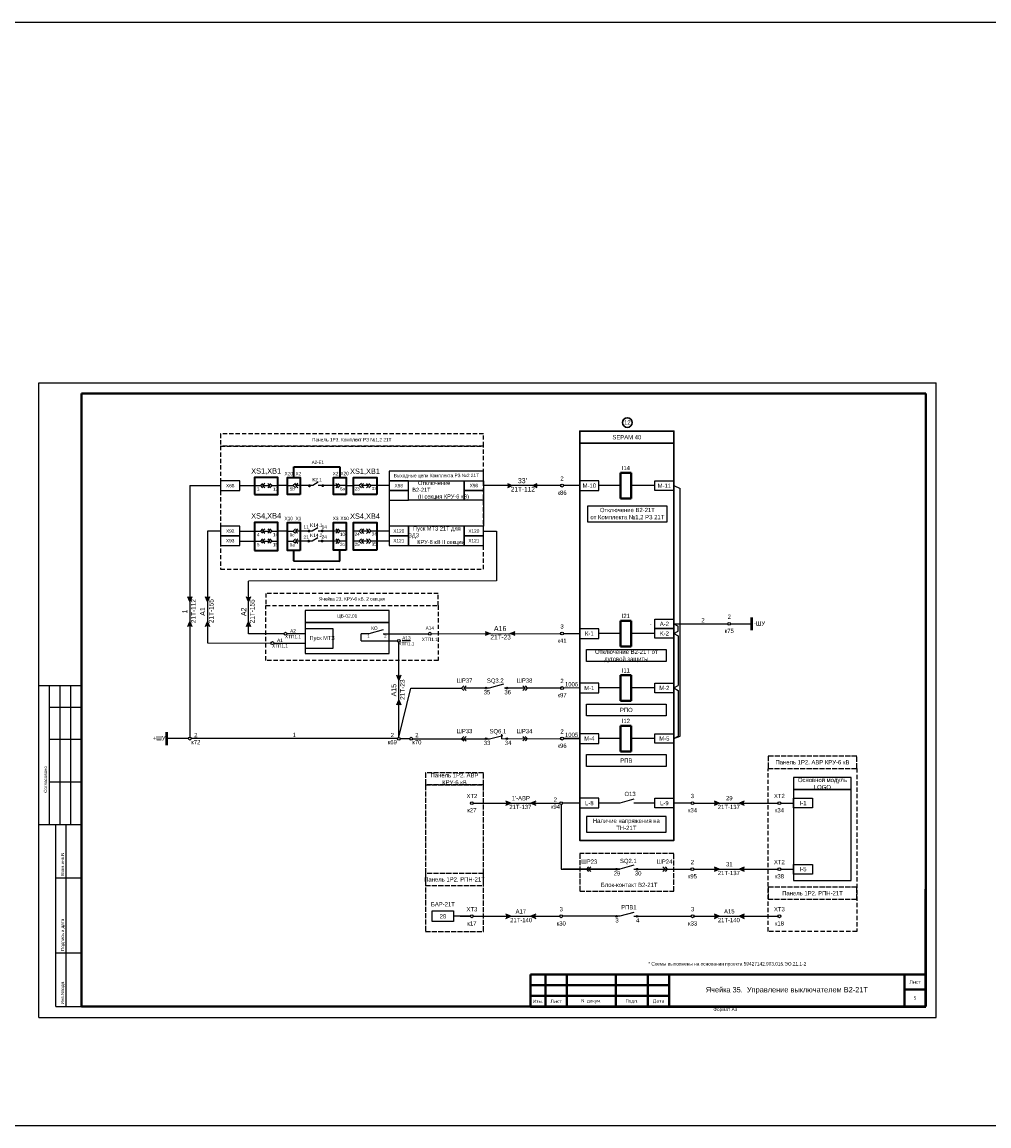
# Model space of a CAD drawing. Header units: millimetres. Extents: x 4897 to 12009, y -3017 to 2708.
# Tile 25 of 86: x 6823 to 7275, y -712 to -195. Entities that reach past the tile are written whole.
import ezdxf
from ezdxf.enums import TextEntityAlignment as Align

# ---------------------------------------------------------------- set-up
doc = ezdxf.new("R2010")
doc.units = ezdxf.units.MM
doc.linetypes.add('ACAD_ISO02W100', pattern=[15, 12, -3])
doc.linetypes.add('JIS_02_2.0', pattern=[3, 2, -1])
doc.layers.add('основная 0.5', color=7, linetype='Continuous', lineweight=50)
doc.styles.add('SIMPLEX', font='txt', dxfattribs={"height": 5})

msp = doc.modelspace()

# ---------------------------------------------------------------- hatches: boundary and pattern name
for points in [[(6957.93, -411.97, 1), (6956.53, -411.98, 1)], [(6964.14, -411.9, 1), (6962.75, -411.9, 1)], [(6957.7, -433.16, 1), (6956.3, -433.16, 1)], [(6963.91, -433.1, 1), (6962.52, -433.1, 1)], [(6957.57, -437.86, 1), (6956.18, -437.86, 1)], [(6963.81, -437.83, 1), (6962.42, -437.83, 1)]]:
    msp.add_hatch(color=256).paths.add_polyline_path(points)
h = msp.add_hatch(color=256)
h.dxf.hatch_style = 1
h.paths.add_polyline_path([(7049.92, -412.85), (7052.14, -411.9), (7049.92, -410.95)])
h = msp.add_hatch(color=256)
h.dxf.hatch_style = 1
h.paths.add_polyline_path([(7063.84, -410.95), (7061.62, -411.9), (7063.84, -412.85)])
h = msp.add_hatch(color=256)
h.dxf.hatch_style = 1
h.paths.add_polyline_path([(6900.27, -463.88), (6901.21, -466.1), (6902.16, -463.88)])
h = msp.add_hatch(color=256)
h.dxf.hatch_style = 1
h.paths.add_polyline_path([(6908.6, -463.88), (6909.54, -466.1), (6910.49, -463.88)])
h = msp.add_hatch(color=256)
h.dxf.hatch_style = 1
h.paths.add_polyline_path([(6927.79, -463.98), (6928.74, -466.2), (6929.69, -463.98)])
h = msp.add_hatch(color=256)
h.dxf.hatch_style = 1
h.paths.add_polyline_path([(6902.16, -477.8), (6901.21, -475.58), (6900.27, -477.8)])
h = msp.add_hatch(color=256)
h.dxf.hatch_style = 1
h.paths.add_polyline_path([(6910.49, -477.8), (6909.54, -475.58), (6908.6, -477.8)])
h = msp.add_hatch(color=256)
h.dxf.hatch_style = 1
h.paths.add_polyline_path([(6929.69, -477.9), (6928.74, -475.68), (6927.79, -477.9)])
h = msp.add_hatch(color=256)
h.dxf.hatch_style = 1
h.paths.add_polyline_path([(7039.51, -482.08), (7041.73, -481.13), (7039.51, -480.18)])
h = msp.add_hatch(color=256)
h.dxf.hatch_style = 1
h.paths.add_polyline_path([(7053.42, -480.18), (7051.2, -481.13), (7053.42, -482.08)])
h = msp.add_hatch(color=256)
h.dxf.hatch_style = 1
h.paths.add_polyline_path([(6998.08, -500.67), (6999.02, -502.89), (6999.97, -500.67)])
h = msp.add_hatch(color=7)
h.dxf.hatch_style = 1
h.paths.add_polyline_path([(7040.26, -506.68, 1), (7039.46, -506.68, 1)])
h = msp.add_hatch(color=7)
h.dxf.hatch_style = 1
h.paths.add_polyline_path([(7049.21, -506.68, -1), (7050, -506.68, -1)])
h = msp.add_hatch(color=256)
h.dxf.hatch_style = 1
h.paths.add_polyline_path([(6999.97, -514.58), (6999.02, -512.36), (6998.08, -514.58)])
h = msp.add_hatch(color=7)
h.dxf.hatch_style = 1
h.paths.add_polyline_path([(7040.29, -530.36, 1), (7039.5, -530.36, 1)])
h = msp.add_hatch(color=7)
h.dxf.hatch_style = 1
h.paths.add_polyline_path([(7049.24, -530.36, -1), (7050.04, -530.36, -1)])
h = msp.add_hatch(color=256)
h.dxf.hatch_style = 1
h.paths.add_polyline_path([(7049.19, -559.58), (7051.41, -560.52), (7049.19, -561.47)])
h = msp.add_hatch(color=256)
h.dxf.hatch_style = 1
h.paths.add_polyline_path([(7063.11, -561.47), (7060.89, -560.52), (7063.11, -559.58)])
h = msp.add_hatch(color=256)
h.dxf.hatch_style = 1
h.paths.add_polyline_path([(7146.76, -559.58), (7148.98, -560.52), (7146.76, -561.47)])
h = msp.add_hatch(color=256)
h.dxf.hatch_style = 1
h.paths.add_polyline_path([(7160.67, -561.47), (7158.45, -560.52), (7160.67, -559.58)])
h = msp.add_hatch(color=7)
h.dxf.hatch_style = 1
h.paths.add_polyline_path([(7101.29, -591.44, 1), (7100.5, -591.44, 1)])
h = msp.add_hatch(color=7)
h.dxf.hatch_style = 1
h.paths.add_polyline_path([(7110.24, -591.44, -1), (7111.04, -591.44, -1)])
h = msp.add_hatch(color=256)
h.dxf.hatch_style = 1
h.paths.add_polyline_path([(7146.77, -590.49), (7148.99, -591.44), (7146.77, -592.39)])
h = msp.add_hatch(color=256)
h.dxf.hatch_style = 1
h.paths.add_polyline_path([(7160.68, -592.39), (7158.46, -591.44), (7160.68, -590.49)])
h = msp.add_hatch(color=256)
h.dxf.hatch_style = 1
h.paths.add_polyline_path([(7049.19, -612.55), (7051.41, -613.5), (7049.19, -614.45)])
h = msp.add_hatch(color=256)
h.dxf.hatch_style = 1
h.paths.add_polyline_path([(7063.11, -614.45), (7060.89, -613.5), (7063.11, -612.55)])
h = msp.add_hatch(color=7)
h.dxf.hatch_style = 1
h.paths.add_polyline_path([(7101.29, -613.5, 1), (7100.5, -613.5, 1)])
h = msp.add_hatch(color=7)
h.dxf.hatch_style = 1
h.paths.add_polyline_path([(7110.24, -613.5, -1), (7111.04, -613.5, -1)])
h = msp.add_hatch(color=256)
h.dxf.hatch_style = 1
h.paths.add_polyline_path([(7146.77, -612.55), (7148.99, -613.5), (7146.77, -614.45)])
h = msp.add_hatch(color=256)
h.dxf.hatch_style = 1
h.paths.add_polyline_path([(7160.68, -614.45), (7158.46, -613.5), (7160.68, -612.55)])

# ---------------------------------------------------------------- linework, layer by layer
for p, q in [((6830.56, -660.79), (6830.56, -363.74)), ((6830.56, -363.74), (7250.57, -363.74)), ((6830.56, -660.79), (6830.56, -363.74)), ((7250.57, -660.79), (7250.57, -363.74)), ((7250.57, -660.79), (7250.57, -363.74)), ((6901.21, -411.9), (6901.21, -529.66)), ((6901.21, -411.9), (6915.63, -411.9)), ((6924.63, -411.9), (6931.45, -411.9)), ((6931.45, -411.9), (6934.26, -411.9)), ((6931.45, -411.9), (6934.26, -411.9)), ((6935.29, -411.9), (6938.73, -411.9)), ((6939.76, -411.9), (6942.47, -411.9)), ((6946.89, -411.9), (6942.47, -411.9)), ((6946.87, -411.9), (6949.65, -411.9)), ((6958.76, -411.9), (6950.68, -411.9)), ((6961.34, -410.34), (6958.76, -411.9)), ((6970.54, -411.9), (6961.34, -411.9)), ((6974.32, -411.91), (6971.57, -411.9)), ((6974.32, -411.91), (6977.77, -411.9)), ((6980.53, -411.9), (6977.77, -411.9)), ((6985, -411.9), (6981.56, -411.9)), ((6994.54, -411.9), (6986.03, -411.9)), ((7074.76, -411.9), (7038.67, -411.9)), ((7049.92, -410.95), (7052.14, -411.9)), ((7052.14, -411.9), (7049.92, -412.85)), ((7061.62, -411.9), (7063.84, -410.95)), ((7063.84, -412.85), (7061.62, -411.9)), ((7083.71, -411.9), (7076.09, -411.9)), ((7102.8, -411.87), (7092.71, -411.9)), ((7118.83, -411.87), (7107.8, -411.87)), ((7127.83, -411.9), (7130.76, -413.29)), ((7130.76, -529.12), (7130.76, -413.29)), ((6994.54, -418.65), (6994.54, -430.92)), ((7038.67, -418.65), (7038.67, -430.92)), ((6909.54, -433.17), (6909.54, -456.69)), ((6915.63, -433.17), (6909.54, -433.17)), ((6924.63, -433.17), (6931.45, -433.17)), ((6931.45, -433.17), (6934.26, -433.17)), ((6931.45, -433.17), (6934.26, -433.17)), ((6935.29, -433.17), (6938.73, -433.17)), ((6939.76, -433.17), (6942.47, -433.17)), ((6946.87, -433.17), (6942.47, -433.17)), ((6946.84, -433.17), (6949.62, -433.17)), ((6958.53, -433.17), (6950.65, -433.17)), ((6961.12, -431.62), (6958.53, -433.17)), ((6970.54, -433.17), (6961.34, -433.17)), ((6974.44, -433.18), (6971.57, -433.17)), ((6980.53, -433.17), (6977.77, -433.17)), ((6985, -433.17), (6981.56, -433.17)), ((6994.54, -433.17), (6986.03, -433.17)), ((7038.67, -433.17), (7044.75, -433.17)), ((7044.75, -433.17), (7044.75, -456.53)), ((6924.63, -437.86), (6931.45, -437.86)), ((6931.45, -437.86), (6934.26, -437.86)), ((6931.45, -437.86), (6934.26, -437.86)), ((6935.29, -437.86), (6938.73, -437.86)), ((6939.76, -437.86), (6942.47, -437.86)), ((6946.87, -437.86), (6949.65, -437.86)), ((6958.53, -437.86), (6950.68, -437.86)), ((6961.12, -436.31), (6958.53, -437.86)), ((6970.54, -437.86), (6961.34, -437.86)), ((6974.44, -437.87), (6971.57, -437.86)), ((6980.53, -437.88), (6977.77, -437.88)), ((6985, -437.88), (6981.56, -437.88)), ((6994.54, -437.88), (6986.03, -437.88)), ((6909.54, -456.69), (6909.54, -485.49)), ((7044.75, -456.53), (6928.74, -456.63)), ((6928.74, -481.23), (6928.74, -456.63)), ((6901.21, -466.1), (6900.27, -463.88)), ((6902.16, -463.88), (6901.21, -466.1)), ((6909.54, -466.1), (6908.6, -463.88)), ((6910.49, -463.88), (6909.54, -466.1)), ((6928.74, -466.2), (6927.79, -463.98)), ((6929.69, -463.98), (6928.74, -466.2)), ((6900.27, -477.8), (6901.21, -475.58)), ((6901.21, -475.58), (6902.16, -477.8)), ((6908.6, -477.8), (6909.54, -475.58)), ((6909.54, -475.58), (6910.49, -477.8)), ((6927.79, -477.9), (6928.74, -475.68)), ((6928.74, -475.68), (6929.69, -477.9)), ((6991.65, -479.37), (6984.98, -481.23)), ((7039.51, -480.18), (7041.73, -481.13)), ((7051.2, -481.13), (7053.42, -480.18)), ((7127.83, -476.6), (7129.8, -477.74)), ((7127.83, -481.1), (7129.8, -479.96)), ((7129.8, -479.96), (7129.8, -477.74)), ((6909.54, -485.49), (6939.19, -485.59)), ((6945.3, -481.23), (6928.74, -481.23)), ((6940.51, -485.62), (6955.22, -485.69)), ((6955.22, -481.23), (6946.63, -481.23)), ((6984.98, -481.23), (6981.44, -481.23)), ((6981.44, -484.53), (6981.44, -481.23)), ((6981.44, -484.53), (6998.36, -484.53)), ((6991.65, -481.23), (7012.89, -481.23)), ((7014.22, -481.23), (7074.76, -481.13)), ((7041.73, -481.13), (7039.51, -482.08)), ((7053.42, -482.08), (7051.2, -481.13)), ((7076.09, -481.13), (7083.71, -481.13)), ((7102.8, -481.1), (7092.71, -481.13)), ((7118.83, -481.1), (7107.8, -481.1)), ((7127.83, -481.1), (7129.8, -482.24)), ((7129.8, -482.24), (7129.8, -505.45)), ((6999.02, -502.89), (6998.08, -500.67)), ((6999.97, -500.67), (6999.02, -502.89)), ((6850.56, -505.55), (6830.56, -505.55)), ((6835.56, -570.55), (6835.56, -505.55)), ((6840.56, -570.55), (6840.56, -505.55)), ((6845.56, -570.55), (6845.56, -505.55)), ((7127.83, -506.59), (7129.8, -505.45)), ((7102.8, -506.59), (7092.71, -506.62)), ((7118.83, -506.59), (7107.8, -506.59)), ((7127.83, -506.59), (7129.8, -507.73)), ((7129.8, -507.73), (7129.8, -529.12)), ((6835.56, -515.55), (6850.56, -515.55)), ((6998.08, -514.58), (6999.02, -512.36)), ((6999.02, -512.36), (6999.97, -514.58)), ((6835.56, -530.55), (6850.56, -530.55)), ((6900.55, -530.32), (6890.46, -530.32)), ((7102.8, -530.26), (7092.71, -530.29)), ((7118.83, -530.26), (7107.8, -530.26)), ((7127.83, -530.26), (7129.8, -529.12)), ((7127.83, -530.26), (7130.76, -529.12)), ((6835.56, -550.55), (6850.56, -550.55)), ((7051.41, -560.52), (7049.19, -559.58)), ((7049.19, -561.47), (7051.41, -560.52)), ((7063.11, -559.58), (7060.89, -560.52)), ((7060.89, -560.52), (7063.11, -561.47)), ((7075.06, -561.19), (7075.06, -591.44)), ((7083.71, -560.52), (7075.72, -560.52)), ((7102.44, -560.52), (7092.71, -560.52)), ((7109.11, -558.66), (7102.44, -560.52)), ((7118.83, -560.52), (7109.11, -560.52)), ((7148.98, -560.52), (7146.76, -559.58)), ((7146.76, -561.47), (7148.98, -560.52)), ((7160.67, -559.58), (7158.45, -560.52)), ((7158.45, -560.52), (7160.67, -561.47)), ((6830.56, -570.55), (6850.56, -570.55)), ((6838.56, -655.74), (6838.56, -570.55)), ((6843.43, -655.74), (6843.43, -570.55)), ((7148.99, -591.44), (7146.77, -590.49)), ((7146.77, -592.39), (7148.99, -591.44)), ((7160.68, -590.49), (7158.46, -591.44)), ((7158.46, -591.44), (7160.68, -592.39)), ((6838.56, -595.55), (6850.56, -595.55)), ((7032.59, -613.5), (7024.68, -613.5)), ((7027.75, -613.5), (7032.59, -613.5)), ((7051.41, -613.5), (7049.19, -612.55)), ((7049.19, -614.45), (7051.41, -613.5)), ((7063.11, -612.55), (7060.89, -613.5)), ((7060.89, -613.5), (7063.11, -614.45)), ((7148.99, -613.5), (7146.77, -612.55)), ((7146.77, -614.45), (7148.99, -613.5)), ((7160.68, -612.55), (7158.46, -613.5)), ((7158.46, -613.5), (7160.68, -614.45)), ((6838.56, -630.55), (6850.56, -630.55)), ((6838.56, -655.74), (6850.56, -655.74)), ((6830.56, -660.79), (7250.57, -660.79))]:
    msp.add_line(p, q)
at = {"lineweight": 40}
for p, q in [((6850.56, -368.74), (7245.65, -368.74)), ((7245.65, -368.74), (7245.65, -655.74)), ((7107.8, -405.9), (7102.8, -405.9)), ((7102.8, -405.9), (7102.8, -417.9)), ((7107.8, -417.9), (7107.8, -405.9)), ((7107.8, -417.9), (7102.8, -417.9)), ((7107.8, -475.13), (7102.8, -475.13)), ((7102.8, -475.13), (7102.8, -487.13)), ((7107.8, -487.13), (7107.8, -475.13)), ((7107.8, -487.13), (7102.8, -487.13)), ((7107.8, -500.62), (7102.8, -500.62)), ((7102.8, -500.62), (7102.8, -512.62)), ((7107.8, -512.62), (7107.8, -500.62)), ((7107.8, -512.62), (7102.8, -512.62)), ((7107.8, -524.29), (7102.8, -524.29)), ((7102.8, -524.29), (7102.8, -536.29)), ((7107.8, -536.29), (7107.8, -524.29)), ((7107.8, -536.29), (7102.8, -536.29)), ((7060.65, -640.74), (7125.65, -640.74)), ((7060.65, -645.74), (7125.65, -645.74)), ((7235.65, -640.74), (7235.65, -655.74)), ((7060.65, -650.74), (7125.65, -650.74)), ((7235.65, -647.74), (7245.65, -647.74)), ((6850.56, -655.74), (7245.65, -655.74))]:
    msp.add_line(p, q, dxfattribs=at)
at = {"linetype": 'Continuous', "lineweight": 40}
msp.add_line((6850.56, -368.74), (6850.56, -655.74), dxfattribs=at)
at = {"lineweight": 35}
for p, q in [((6949.86, -403.09), (6971.48, -403.04)), ((6949.87, -408.09), (6949.86, -403.09)), ((6971.48, -403.04), (6971.49, -408.04)), ((6949.82, -442.21), (6949.81, -447.13)), ((6971.43, -447.18), (6971.44, -442.18)), ((6949.81, -447.13), (6971.43, -447.18))]:
    msp.add_line(p, q, dxfattribs=at)
at = {"color": 5, "lineweight": 50}
msp.add_line((7164.29, -479.6), (7164.29, -473.6), dxfattribs=at)
at = {"color": 7}
for p, q in [((7127.83, -476.6), (7153.01, -476.6)), ((7154.34, -476.6), (7164.29, -476.6)), ((6999.02, -529.76), (6999.02, -485.2)), ((7048.07, -504.82), (7041.4, -506.68)), ((6999.02, -529.66), (7004.71, -506.68)), ((7004.71, -506.68), (7028.44, -506.68)), ((7041.4, -506.68), (7029.47, -506.68)), ((7058.13, -506.69), (7048.44, -506.7)), ((7074.76, -506.66), (7059.17, -506.68)), ((7083.71, -506.62), (7076.09, -506.63)), ((6998.37, -530.32), (6901.88, -530.32)), ((6999.68, -530.34), (7004.17, -530.34)), ((7005.5, -530.41), (7041.43, -530.36)), ((7041.43, -530.36), (7047.75, -528.85)), ((7047.19, -530.37), (7047.19, -528.27)), ((7047.19, -530.36), (7074.76, -530.31)), ((7083.71, -530.29), (7076.09, -530.3)), ((7076.09, -530.31), (7083.71, -530.29)), ((7033.92, -560.52), (7074.4, -560.52)), ((7135.82, -560.52), (7127.83, -560.52)), ((7137.14, -560.52), (7176.5, -560.52)), ((7177.83, -560.52), (7183.73, -560.52)), ((7075.06, -591.44), (7102.43, -591.44)), ((7102.43, -591.44), (7075.83, -591.44)), ((7109.1, -589.58), (7102.43, -591.44)), ((7109.1, -591.44), (7135.76, -591.44)), ((7137.09, -591.44), (7176.5, -591.44)), ((7177.83, -591.44), (7183.73, -591.44)), ((7033.92, -613.5), (7074.4, -613.5)), ((7102.43, -613.5), (7075.72, -613.5)), ((7109.1, -611.64), (7102.43, -613.5)), ((7109.1, -613.5), (7135.88, -613.5)), ((7137.21, -613.5), (7176.5, -613.5))]:
    msp.add_line(p, q, dxfattribs=at)
at = {"linetype": 'Continuous'}
for p, q in [((6850.56, -514.73), (6850.56, -534.73)), ((6850.56, -554.73), (6850.56, -574.73))]:
    msp.add_line(p, q, dxfattribs=at)
at = {"color": 1, "lineweight": 50}
msp.add_line((6890.46, -533.32), (6890.46, -527.32), dxfattribs=at)
at = {"color": 9, "true_color": 0xd19cc7}
msp.add_lwpolyline([(5136.09, -194.91), (9658.66, -194.91), (9658.66, -711.61), (5136.09, -711.61)], close=True, dxfattribs=at)
at = {"lineweight": 30}
msp.add_lwpolyline([(7083.71, -386.4), (7083.71, -386.4), (7127.83, -386.4), (7127.83, -392.09), (7083.71, -392.09), (7083.71, -386.4)], dxfattribs=at)
at = {"color": 32, "linetype": 'JIS_02_2.0', "true_color": 0xcd6928}
for points in [[(7038.67, -387.69), (7038.67, -387.69), (6915.63, -387.69), (6915.63, -393.37), (7038.67, -393.37), (7038.67, -387.69)], [(7017.43, -462.32), (7017.43, -462.32), (6936.87, -462.32), (6936.87, -468), (7017.43, -468), (7017.43, -462.32)]]:
    msp.add_lwpolyline(points, dxfattribs=at)
at = {"lineweight": 30}
msp.add_lwpolyline([(7083.71, -392.09), (7127.83, -392.09), (7127.83, -577.98), (7083.71, -577.98)], close=True, dxfattribs=at)
at = {"color": 32, "linetype": 'JIS_02_2.0', "true_color": 0xcd6928}
for points in [[(7038.67, -393.37), (6915.63, -393.37), (6915.63, -451.01), (7038.67, -451.01)], [(6936.87, -468), (7017.43, -468), (7017.43, -493.69), (6936.87, -493.69)], [(7171.88, -544.23), (7213.37, -544.23), (7213.37, -620.54), (7171.88, -620.54)]]:
    msp.add_lwpolyline(points, close=True, dxfattribs=at)
at = {"lineweight": 35}
for points in [[(6931.45, -416.07), (6942.47, -416.07), (6942.47, -408.09), (6931.45, -408.12)], [(6952.88, -416.05), (6946.87, -416.05), (6946.87, -408.09), (6952.88, -408.09)], [(6974.45, -416.05), (6968.43, -416.05), (6968.41, -408.09), (6974.42, -408.09)], [(6988.8, -416.05), (6977.79, -416.05), (6977.76, -408.09), (6988.78, -408.09)], [(6931.45, -442.21), (6942.47, -442.21), (6942.47, -429.09), (6931.45, -429.11)], [(6952.88, -442.21), (6946.87, -442.21), (6946.87, -429.1), (6952.88, -429.1)], [(6974.45, -442.18), (6968.43, -442.18), (6968.41, -429.1), (6974.42, -429.1)], [(6988.8, -442.18), (6977.79, -442.18), (6977.76, -429.1), (6988.78, -429.1)]]:
    msp.add_lwpolyline(points, close=True, dxfattribs=at)
for points in [[(6994.55, -409.63), (7038.69, -409.65), (7038.68, -405.13), (6994.54, -405.13)], [(6915.63, -414.15), (6924.63, -414.15), (6924.63, -409.65), (6915.63, -409.65)], [(6994.54, -414.15), (7003.54, -414.15), (7003.54, -409.65), (6994.54, -409.65)], [(7003.54, -409.64), (7029.69, -409.64), (7029.67, -418.65), (7003.54, -418.65)], [(7038.68, -414.15), (7029.68, -414.15), (7029.69, -409.64), (7038.69, -409.65)], [(6994.54, -418.65), (7003.54, -418.65), (7003.54, -414.15), (6994.54, -414.15)], [(7038.67, -418.65), (7029.67, -418.65), (7029.68, -414.15), (7038.68, -414.15)], [(7087.4, -428.87), (7124.62, -428.87), (7124.62, -421.45), (7087.4, -421.45)], [(6915.63, -435.42), (6924.63, -435.42), (6924.63, -430.92), (6915.63, -430.92)], [(6994.54, -435.42), (7003.54, -435.42), (7003.54, -430.92), (6994.54, -430.92)], [(7003.54, -439.92), (7029.67, -439.92), (7029.67, -430.92), (7003.54, -430.92)], [(7029.67, -435.42), (7038.67, -435.42), (7038.67, -430.92), (7029.67, -430.92)], [(6915.63, -439.92), (6924.63, -439.92), (6924.63, -435.42), (6915.63, -435.42)], [(6994.54, -439.92), (7003.54, -439.92), (7003.54, -435.42), (6994.54, -435.42)], [(7029.67, -439.92), (7038.67, -439.92), (7038.67, -435.42), (7029.67, -435.42)], [(6955.22, -490.54), (6994.59, -490.54), (6994.59, -475.95), (6955.22, -475.95)], [(6955.22, -487.98), (6968.28, -487.98), (6968.28, -478.98), (6955.22, -478.98)], [(7124.14, -494.17), (7086.92, -494.17), (7086.92, -488.67), (7124.14, -488.67)], [(7124.14, -519.66), (7086.92, -519.66), (7086.92, -514.15), (7124.14, -514.15)], [(7127.83, -532.51), (7118.83, -532.51), (7118.83, -528.01), (7127.83, -528.01)], [(7124.14, -543.33), (7086.92, -543.33), (7086.92, -537.83), (7124.14, -537.83)], [(7127.83, -562.77), (7118.83, -562.77), (7118.83, -558.27), (7127.83, -558.27)], [(7192.73, -562.77), (7183.73, -562.77), (7183.73, -558.27), (7192.73, -558.27)], [(7086.92, -574.16), (7124.14, -574.16), (7124.14, -566.75), (7086.92, -566.75)], [(7192.73, -593.69), (7183.73, -593.69), (7183.73, -589.19), (7192.73, -589.19)], [(7024.68, -616), (7014.68, -616), (7014.68, -611), (7024.68, -611)]]:
    msp.add_lwpolyline(points, close=True)
for points in [[(6935.29, -410.86), (6934.26, -411.9), (6935.29, -412.93)], [(6936.32, -410.86), (6935.29, -411.9), (6936.32, -412.93)], [(6937.7, -410.87), (6938.73, -411.9), (6937.7, -412.93)], [(6938.73, -410.87), (6939.76, -411.9), (6938.73, -412.93)], [(6950.68, -410.86), (6949.65, -411.9), (6950.68, -412.93)], [(6951.71, -410.86), (6950.68, -411.9), (6951.71, -412.93)], [(6969.5, -410.88), (6970.54, -411.9), (6969.51, -412.95)], [(6970.53, -410.88), (6971.57, -411.9), (6970.54, -412.95)], [(6981.56, -410.9), (6980.53, -411.9), (6981.56, -412.96)], [(6982.59, -410.89), (6981.56, -411.9), (6982.59, -412.96)], [(6983.97, -410.89), (6985, -411.9), (6983.97, -412.96)], [(6985, -410.89), (6986.03, -411.9), (6985, -412.95)], [(6935.29, -432.14), (6934.26, -433.17), (6935.29, -434.2)], [(6936.32, -432.14), (6935.29, -433.17), (6936.32, -434.2)], [(6937.7, -432.14), (6938.73, -433.17), (6937.7, -434.2)], [(6938.73, -432.14), (6939.76, -433.17), (6938.73, -434.2)], [(6950.65, -432.14), (6949.62, -433.17), (6950.66, -434.2)], [(6951.68, -432.13), (6950.65, -433.17), (6951.69, -434.2)], [(6969.5, -432.15), (6970.54, -433.17), (6969.51, -434.22)], [(6970.53, -432.15), (6971.57, -433.17), (6970.54, -434.22)], [(6981.56, -432.17), (6980.53, -433.17), (6981.56, -434.23)], [(6982.59, -432.16), (6981.56, -433.17), (6982.59, -434.23)], [(6983.97, -432.16), (6985, -433.17), (6983.97, -434.23)], [(6985, -432.16), (6986.03, -433.17), (6985, -434.22)], [(6935.29, -436.83), (6934.26, -437.86), (6935.29, -438.89)], [(6936.32, -436.83), (6935.29, -437.86), (6936.32, -438.89)], [(6937.7, -436.83), (6938.73, -437.86), (6937.7, -438.9)], [(6938.73, -436.83), (6939.76, -437.86), (6938.73, -438.9)], [(6950.68, -436.83), (6949.65, -437.86), (6950.68, -438.89)], [(6951.71, -436.83), (6950.68, -437.86), (6951.71, -438.89)], [(6969.5, -436.85), (6970.54, -437.86), (6969.51, -438.91)], [(6970.53, -436.85), (6971.57, -437.86), (6970.54, -438.91)], [(6981.56, -436.88), (6980.53, -437.88), (6981.56, -438.94)], [(6982.59, -436.88), (6981.56, -437.88), (6982.59, -438.94)], [(6983.97, -436.87), (6985, -437.88), (6983.97, -438.94)], [(6985, -436.87), (6986.03, -437.88), (6985, -438.93)], [(6955.22, -475.95), (6955.22, -475.95), (6994.59, -475.95), (6994.59, -470.27), (6955.22, -470.27), (6955.22, -475.95)], [(7122.61, -590.41), (7123.65, -591.44), (7122.61, -592.47)], [(7123.65, -590.41), (7124.68, -591.44), (7123.65, -592.47)]]:
    msp.add_lwpolyline(points)
at = {"color": 7}
for points in [[(7083.71, -414.15), (7092.71, -414.15), (7092.71, -409.65), (7083.71, -409.65)], [(7127.83, -414.15), (7118.83, -414.15), (7118.83, -409.65), (7127.83, -409.65)], [(7127.83, -478.85), (7118.83, -478.85), (7118.83, -474.35), (7127.83, -474.35)], [(7083.71, -483.38), (7092.71, -483.38), (7092.71, -478.88), (7083.71, -478.88)], [(7127.83, -483.35), (7118.83, -483.35), (7118.83, -478.85), (7127.83, -478.85)], [(7083.71, -508.87), (7092.71, -508.87), (7092.71, -504.37), (7083.71, -504.37)], [(7127.83, -508.84), (7118.83, -508.84), (7118.83, -504.34), (7127.83, -504.34)], [(7083.71, -532.54), (7092.71, -532.54), (7092.71, -528.04), (7083.71, -528.04)], [(7083.71, -562.77), (7092.71, -562.77), (7092.71, -558.27), (7083.71, -558.27)]]:
    msp.add_lwpolyline(points, close=True, dxfattribs=at)
for points in [[(7029.47, -505.65), (7028.44, -506.68), (7029.47, -507.72)], [(7030.51, -505.65), (7029.47, -506.68), (7030.51, -507.72)], [(7057.1, -505.65), (7058.13, -506.68), (7057.1, -507.72)], [(7058.13, -505.65), (7059.17, -506.68), (7058.13, -507.72)], [(7029.47, -529.34), (7028.44, -530.38), (7029.47, -531.41)], [(7030.51, -529.34), (7029.47, -530.38), (7030.51, -531.41)], [(7057.1, -529.3), (7058.13, -530.34), (7057.1, -531.37)], [(7058.13, -529.3), (7059.17, -530.34), (7058.13, -531.37)], [(7087.89, -590.41), (7086.85, -591.44), (7087.89, -592.47)], [(7088.92, -590.41), (7087.89, -591.44), (7088.92, -592.47)]]:
    msp.add_lwpolyline(points, dxfattribs=at)
at = {"color": 32, "linetype": 'ACAD_ISO02W100', "ltscale": 0.2, "true_color": 0xcd6928}
for points in [[(7213.37, -538.55), (7213.37, -538.55), (7171.88, -538.55), (7171.88, -544.23), (7213.37, -544.23), (7213.37, -538.55)], [(7038.67, -546.32), (7038.67, -546.32), (7011.51, -546.32), (7011.51, -552), (7038.67, -552), (7038.67, -546.32)], [(7038.67, -553.91), (7038.67, -552), (7011.51, -552), (7011.51, -620.54), (7038.67, -620.54), (7038.67, -553.91)], [(7127.83, -584.17), (7127.83, -584.17), (7083.71, -584.17), (7083.71, -601.71), (7127.83, -601.71), (7127.83, -584.17)], [(7038.67, -593.4), (7038.67, -593.4), (7011.51, -593.4), (7011.51, -599.08), (7038.67, -599.08), (7038.67, -593.4)], [(7213.37, -599.84), (7213.37, -599.84), (7171.88, -599.84), (7171.88, -605.53), (7213.37, -605.53), (7213.37, -599.84)]]:
    msp.add_lwpolyline(points, dxfattribs=at)
at = {"ltscale": 0.2}
for points in [[(7210.83, -548.52), (7210.83, -548.52), (7183.73, -548.52), (7183.73, -554.21), (7210.83, -554.21), (7210.83, -548.52)], [(7210.83, -554.21), (7210.83, -554.21), (7183.73, -554.21), (7183.73, -596.78), (7210.83, -596.78), (7210.83, -554.21)]]:
    msp.add_lwpolyline(points, dxfattribs=at)
at = {"lineweight": 30}
msp.add_circle((7105.98, -382.38), 2.25, dxfattribs=at)
for centre in [(7075.43, -411.9), (7075.43, -481.13), (6939.85, -485.59), (6945.97, -481.23), (6999.02, -484.53), (7013.55, -481.23), (7033.25, -560.52), (7075.06, -560.52), (7033.25, -613.5), (7075.06, -613.5)]:
    msp.add_circle(centre, 0.663)
at = {"color": 7}
for centre, radius in [((7153.68, -476.6), 0.663), ((7039.86, -506.68), 0.396), ((7049.61, -506.68), 0.396), ((7075.43, -506.65), 0.663), ((6901.21, -530.32), 0.663), ((6999.02, -530.42), 0.663), ((7004.84, -530.35), 0.663), ((7039.89, -530.36), 0.396), ((7049.64, -530.36), 0.396), ((7075.43, -530.31), 0.663), ((7136.48, -560.52), 0.663), ((7177.16, -560.52), 0.663), ((7100.89, -591.44), 0.396), ((7110.64, -591.44), 0.396), ((7136.43, -591.44), 0.663), ((7177.16, -591.44), 0.663), ((7100.89, -613.5), 0.396), ((7110.64, -613.5), 0.396), ((7136.55, -613.5), 0.663), ((7177.16, -613.5), 0.663)]:
    msp.add_circle(centre, radius, dxfattribs=at)
at = {"layer": 'основная 0.5', "color": 0}
for p, q in [((7245.65, -655.74), (7245.65, -600.74)), ((7060.65, -655.74), (7245.65, -655.74))]:
    msp.add_line(p, q, dxfattribs=at)
at = {"layer": 'основная 0.5', "lineweight": 40}
for p, q in [((7060.65, -640.74), (7060.65, -655.74)), ((7067.65, -655.74), (7067.65, -640.74)), ((7077.65, -655.74), (7077.65, -640.74)), ((7100.65, -655.74), (7100.65, -640.74)), ((7115.65, -655.74), (7115.65, -640.74)), ((7125.65, -655.74), (7125.65, -640.74)), ((7125.65, -640.74), (7245.65, -640.74))]:
    msp.add_line(p, q, dxfattribs=at)

# ---------------------------------------------------------------- texts
at = {"lineweight": 50, "style": 'SIMPLEX'}
msp.add_text('A2-E1', height=1.5, rotation=0.1378, dxfattribs=at).set_placement((6961.16, -401.72), align=Align.CENTER)
at = {"style": 'SIMPLEX'}
for s, p in [('3', (6932.66, -414.31)), ('4', (6932.66, -435.58)), ('5', (6932.66, -440.27)), ('1', (6984.25, -483.07)), ('2', (6992.12, -483.07))]:
    msp.add_text(s, height=1.5, dxfattribs=at).set_placement(p)
for s, p in [('13', (6940.16, -414.29)), ('5b', (6948.05, -414.18)), ('6a', (6971.53, -414.16)), ('23', (6978.41, -414.14)), ('33', (6986.34, -414)), ('10c', (6971.53, -435.43)), ('24', (6978.41, -435.41)), ('34', (6986.34, -435.27)), ('14', (6940.16, -435.57)), ('15', (6940.16, -440.26)), ('9c', (6948.03, -435.66)), ('9a', (6948.05, -440.35)), ('2c', (6971.53, -440.13)), ('25', (6978.41, -440.13)), ('35', (6986.34, -439.98))]:
    msp.add_text(s, height=1.5, rotation=0.1378, dxfattribs=at).set_placement(p)
for s, p in [('21Т-112', (7057.09, -414.68)), ('21Т-23', (7046.68, -483.91))]:
    msp.add_text(s, height=2.183, dxfattribs=at).set_placement(p, align=Align.CENTER)
for s, height, rotation, p in [('21Т-112', 2.183, 90, (6904, -470.63)), ('21Т-155', 2.183, 90, (6912.32, -470.63)), ('21Т-155', 2.183, 90, (6931.52, -470.73)), ('21Т-23', 2.183, 90, (7001.8, -507.41)), ('21Т-137', 2, 0, (7055.93, -563.3)), ('21Т-137', 2, 0, (7153.5, -563.3)), ('21Т-137', 2, 0, (7153.51, -594.22)), ('21Т-140', 2, 0, (7056.29, -616.28)), ('21Т-140', 2, 0, (7153.51, -616.28))]:
    msp.add_text(s, height=height, rotation=rotation, dxfattribs=at).set_placement(p, align=Align.CENTER)
at = {"color": 7, "style": 'SIMPLEX'}
for s, p in [('SQ3.2', (7040.27, -504.17)), ('35', (7038.77, -509.62)), ('36', (7048.46, -509.6)), ('SQ6.1', (7041.49, -527.86)), ('33', (7038.83, -533.32)), ('34', (7048.65, -533.31)), ('О13', (7104.67, -557.21)), ('SQ2.1', (7102.56, -588.58)), ('29', (7099.57, -594.38)), ('30', (7109.53, -594.38)), ('Блок-контакт В2-21Т', (7093.64, -599.78))]:
    msp.add_text(s, height=2, dxfattribs=at).set_placement(p)
at = {"linetype": 'Continuous', "style": 'SIMPLEX'}
for s, p in [('Согласовано', (6834.39, -555.67)), ('Взам.инв.N', (6842.39, -594.67)), ('Подпись и дата', (6842.39, -629.67)), ('Инв.Nподл.', (6842.39, -654.67))]:
    msp.add_text(s, height=1.5, rotation=90, dxfattribs=at).set_placement(p)
at = {"color": 7, "style": 'SIMPLEX'}
for s, p in [('РПВ1', (7103.12, -610.22)), ('3', (7100.41, -616.38)), ('4', (7110.08, -616.38))]:
    msp.add_text(s, height=2, rotation=0, dxfattribs=at).set_placement(p)
at = {"style": 'SIMPLEX'}
for s, insert, char_height, width, attachment_point in [('12', (7105.98, -382.38), 2, 4.3874, 5), ('\\pi2.2087;Пуск МТЗ 21Т для ЗДЗ \\P\\pi4.1054;КРУ-6 кВ II секции ', (7003.54, -435.42), 1.9, 26.125, 4), ('\\pt8;A2\\P\\ptz;ХТП1.1', (6949.53, -481.23), 1.6, 9, 5), ('КО', (6987.59, -478.62), 1.6, 2.682, 5), ('\\pt8;A14\\P\\P\\ptz;ХТП1.1', (7013.55, -481.23), 1.6, 9, 5), ('A1\\P{\\C256;ХТП1.1}', (6943.42, -485.59), 1.6, 9, 5), ('\\pi2.0561;Пуск МТЗ', (6955.22, -483.48), 1.9, 13.0625, 4), ('{\\LA13\\P\\l\\C256;ХТП1.1}', (7002.59, -484.53), 1.6, 9, 5)]:
    msp.add_mtext(s, dxfattribs=dict(at, insert=insert, char_height=char_height, width=width, attachment_point=attachment_point))
at = {"color": 7, "attachment_point": 5, "style": 'SIMPLEX'}
for s, insert, char_height, width in [('\\pt68.8;{\\C256;Панель 1Р3. Комплект РЗ №1,2 21Т}', (6977.03, -390.53), 1.6, 123.2664), ('{\\C256;SEPAM 40}', (7105.77, -389.24), 2, 44.125), ('I14', (7105.3, -403.65), 2, 5), ('\\pt10;2\\P\\Pк86', (7075.43, -411.9), 2, 11.9671), ('Х68', (6920.13, -411.9), 1.6, 9), ('X98', (6999.04, -411.9), 1.6, 9), ('M-10', (7088.21, -411.9), 2, 9), ('M-11', (7123.33, -411.9), 2, 9), ('Отключение В2-21Т \\Pот Комплекта №1,2 РЗ 21Т', (7106.01, -425.16), 2, 37.2194), ('Х92', (6920.13, -433.17), 1.6, 9), ('11', (6955.67, -431.3), 1.6, 5.1651), ('K14.1', (6960.4, -430.42), 1.6, 5.1651), ('14', (6964.13, -431.21), 1.6, 5.1651), ('X120', (6999.04, -433.17), 1.6, 9), ('X120', (7034.17, -433.17), 1.6, 9), ('Х93', (6920.13, -437.67), 1.6, 9), ('21', (6955.67, -435.99), 1.6, 5.1651), ('K14.2', (6960.4, -435.11), 1.6, 5.1651), ('24', (6964.12, -435.91), 1.6, 5.1651), ('X121', (6999.04, -437.67), 1.6, 9), ('X121', (7034.17, -437.67), 1.6, 9), ('{\\C256;Ячейка 23. КРУ-6 кВ. 2 секция}', (6977.15, -465.16), 1.6, 80.5583), ('{\\C256;ЦБ-02.01}', (6974.9, -473.11), 1.6, 39.3782), ('I21', (7105.3, -472.88), 2, 9), ('A-2', (7123.33, -476.6), 2, 9), ('2', (7141.44, -474.88), 2, 11.9671), ('2\\P\\pt10;\\P\\pt8;к75', (7153.68, -476.6), 2, 11.9671), ('-ШУ', (7167.88, -476.4), 2, 11.9671), ('3\\P\\Pк41', (7075.43, -481.13), 2, 11.9671), ('К-1', (7088.21, -481.13), 2, 9), ('-', (7116.95, -476.6), 1.6, 3.7668), ('K-2', (7123.33, -481.1), 2, 9), ('Отключение В2-21Т от дуговой защиты ', (7105.53, -491.63), 2, 37.2194), ('I11', (7105.3, -498.37), 2, 5), ('ШР37', (7029.76, -503.15), 2, 11.9671), ('ШР38', (7057.84, -503.15), 2, 11.9671), ('2\\P\\pt10;\\P\\pt8;к97', (7075.43, -506.65), 2, 11.9671), ('1006', (7079.9, -504.89), 2, 9), ('M-1', (7088.21, -506.62), 2, 9), ('M-2', (7123.33, -506.59), 2, 9), ('РПО', (7105.53, -516.91), 2, 37.2194), ('I12', (7105.3, -522.04), 2, 5), ('ШР33', (7029.76, -526.79), 2, 11.9671), ('ШР34', (7057.84, -526.83), 2, 11.9671), ('2\\P\\P\\pt8;к96', (7075.43, -530.31), 2, 11.9671), ('+ШУ', (6886.87, -530.11), 2, 11.9671), ('2\\P\\pt8;к72', (6904.04, -530.32), 2, 11.9671), ('1', (6950.12, -528.58), 2, 11.9671), ('2\\P\\pt8;к69', (6995.98, -530.32), 2, 11.9671), ('2\\P\\pt8;к70', (7007.49, -530.35), 2, 11.9671), ('1005', (7079.9, -528.57), 2, 9), ('M-4', (7088.21, -530.29), 2, 9), ('M-5', (7123.33, -530.26), 2, 9), ('РПВ', (7105.53, -540.58), 2, 37.2194), ('3\\P{\\L\\P\\pt8;}к34', (7136.48, -560.52), 2, 11.9671), ('L-8', (7088.21, -560.52), 2, 9), ('L-9', (7123.33, -560.52), 2, 9), ('Наличие напряжения на ТН-21Т', (7105.53, -570.45), 2, 37.2194), ('ШР23', (7088.18, -587.9), 2, 11.9671), ('2{\\L\\P\\P\\pt8;}к95', (7136.43, -591.44), 2, 11.9671)]:
    msp.add_mtext(s, dxfattribs=dict(at, insert=insert, char_height=char_height, width=width))
at = {"lineweight": 50, "attachment_point": 5, "style": 'SIMPLEX'}
for s, insert, char_height, width, rotation in [('XS1,XB1', (6936.95, -405.26), 2.5, 12.5578, 0.1378), ('XS1,XB1', (6983.22, -405.4), 2.5, 12.5578, 0.1378), ('XS4,XB4', (6936.95, -426.27), 2.5, 12.5578, 0.1378), ('XS4,XB4', (6983.22, -426.41), 2.5, 12.5578, 0.1378), ('1', (6898.89, -470.84), 2.37, 9.4763, 90), ('A1', (6907.22, -470.84), 2.369, 9.4763, 90), ('A2', (6926.42, -470.94), 2.369, 9.4763, 90), ('A15', (6996.7, -507.63), 2.369, 9.4763, 90)]:
    msp.add_mtext(s, dxfattribs=dict(at, insert=insert, char_height=char_height, width=width, rotation=rotation))
at = {"color": 7, "attachment_point": 5, "style": 'SIMPLEX'}
for s, insert, char_height, width, rotation in [('Х20', (6947.52, -406.28), 1.6, 5.1651, 0.1378), ('Х2', (6952.04, -406.3), 1.6, 3.5036, 0.1378), ('К2.1', (6960.79, -409.11), 1.6, 5.1651, 0.1378), ('Х2', (6969.46, -406.26), 1.6, 3.5036, 0.1378), ('Х20', (6973.69, -406.23), 1.6, 5.1651, 0.1378), ('X98', (7034.18, -411.86), 1.6, 9, 359.8622), ('Х10', (6947.52, -427.29), 1.6, 5.1651, 0.1378), ('Х3', (6952.04, -427.31), 1.6, 3.5036, 0.1378), ('Х3', (6969.46, -427.27), 1.6, 3.5036, 0.1378), ('Х10', (6973.69, -427.24), 1.6, 5.1651, 0.1378), ('Панель 1Р2. АВР КРУ-6 кВ', (7192.63, -541.39), 2, 41.4894, 0), ('Панель 1Р2. АВР КРУ-6 кВ', (7025.09, -549.16), 2, 27.1616, 0), ('Основной модуль LOGO', (7197.28, -551.36), 2, 27.0982, 0), ('ХТ2\\P\\Pк27', (7033.25, -560.52), 2, 5.3916, 0), ("1'-АВР", (7056.15, -558.2), 2, 5.3916, 0), ('2{\\L\\P\\pt8;}к94', (7072.32, -560.52), 2, 5.3916, 0), ('29', (7153.72, -558.2), 2, 5.3916, 0), ('ХТ2\\P\\Pк34', (7177.16, -560.52), 2, 5.3916, 0), ('I-1', (7188.23, -560.52), 2, 5.3916, 0), ('ШР24', (7123.36, -587.9), 2, 5.3916, 0), ('31', (7153.73, -589.12), 2, 5.3916, 0), ('ХТ2\\P\\Pк38', (7177.16, -591.44), 2, 5.3916, 0), ('Панель 1Р2. РПН-21Т', (7025.09, -596.24), 2, 27.1616, 0), ('I-5', (7188.23, -591.44), 2, 5.3916, 0), ('Панель 1Р2. РПН-21Т', (7192.63, -602.69), 2, 41.4894, 0), ('БАР-21Т', (7019.68, -607.84), 2, 9.9995, 0), ('ХТ3\\P\\Pк17', (7033.25, -613.5), 2, 5.3916, 0), ('3\\P\\Pк30', (7075.06, -613.5), 2, 5.3916, 0), ('3{\\L\\P\\P\\pt8;}к33', (7136.55, -613.5), 2, 5.3916, 0), ('ХТ3\\P\\Pк18', (7177.16, -613.5), 2, 5.3916, 0), ('28', (7019.68, -613.5), 2, 9.9995, 0), ('А17', (7056.15, -611.18), 2, 5.3916, 0), ('А15', (7153.73, -611.18), 2, 5.3916, 0)]:
    msp.add_mtext(s, dxfattribs=dict(at, insert=insert, char_height=char_height, width=width, rotation=rotation))
at = {"rotation": 0.1378, "style": 'SIMPLEX'}
for s, insert, char_height, width, attachment_point in [('Выходные цепи Комплекта РЗ №2 21Т', (7016.61, -407.39), 1.6, 44.1467, 5), ('\\pi2.7512;Отключение В2-21Т \\P\\pi2.6915;(II секция КРУ-6 кВ)', (7005.31, -414.13), 1.9, 24.3681, 4)]:
    msp.add_mtext(s, dxfattribs=dict(at, insert=insert, char_height=char_height, width=width, attachment_point=attachment_point))
at = {"lineweight": 50, "char_height": 2.369, "width": 9.4763, "attachment_point": 5, "style": 'SIMPLEX'}
for s, insert in [("33'", (7056.88, -409.58)), ('A16', (7046.47, -478.81))]:
    msp.add_mtext(s, dxfattribs=dict(at, insert=insert))
at = {"lineweight": 35, "attachment_point": 5, "line_spacing_factor": 0.8, "style": 'SIMPLEX'}
for s, insert, char_height, width in [('\\pi-4.8,l6.4,t6.4;*^IСхемы выполнены на основании проекта 59427142.903.015.ЭО.21.1-2', (7151.94, -635.97), 1.6, 185), ('{\\Fromans|c204;Лист}', (7240.65, -644.24), 1.6, 10), ('Ячейка 35.  Управление выключателем В2-21Т', (7180.65, -648.24), 2.5, 110), ('{\\Fromans|c204;5}', (7240.65, -651.74), 1.6, 9.0656), ('{\\Fromans|c204;Изм.}', (7064.15, -653.24), 1.6, 7), ('{\\Fromans|c204;Лист}', (7072.65, -653.24), 1.6, 10), ('{\\Fromans|c0;N \\Fromans|c204;докум.}', (7089.15, -653.24), 1.6, 23), ('{\\Fromans|c204;Подп.}', (7108.15, -653.24), 1.6, 15), ('{\\Fromans|c204;Дата}', (7120.65, -653.24), 1.6, 10)]:
    msp.add_mtext(s, dxfattribs=dict(at, insert=insert, char_height=char_height, width=width))
at = {"lineweight": 30, "insert": (7146.25, -656.26), "char_height": 1.6, "attachment_point": 1, "style": 'SIMPLEX'}
msp.add_mtext_dynamic_manual_height_columns('Формат А3', width=45.8537, gutter_width=12.5, heights=[0], dxfattribs=at)

doc.saveas('drawing.dxf')
